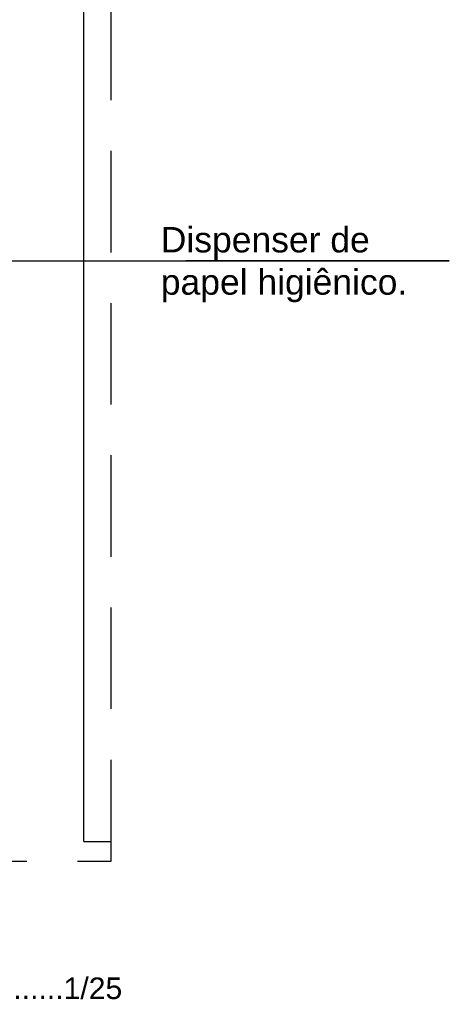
# Model space of a CAD drawing. Header units: inches. Extents: x 330 to 398, y -19 to 141.
# Tile 133 of 166: x 373.039 to 373.885, y 120.892 to 122.833. Entities that reach past the tile are written whole.
import ezdxf

# ---------------------------------------------------------------- set-up
doc = ezdxf.new("R2010")
doc.units = ezdxf.units.IN
doc.header["$LTSCALE"] = 0.4
doc.header["$MEASUREMENT"] = 0
doc.linetypes.add('DASHED', pattern=[0.75, 0.5, -0.25])
for name, color, linetype in [('TJ-DETALHE', 4, 'DASHED'), ('TJ-PAREDE', 5, 'Continuous'), ('TJ-TEXTO LEADER', 1, 'Continuous'), ('TJ-TEXTO01 1PARA100', 1, 'Continuous'), ('TJ-TEXTO02 1PARA100', 2, 'Continuous')]:
    doc.layers.add(name, color=color, linetype=linetype)
doc.styles.add('ARIAL', font='arial.ttf')
doc.styles.get("Standard").update_dxf_attribs({"font": 'arial.ttf'})
doc.dimstyles.new('LEADER', dxfattribs={"dimtxt": 0.2, "dimasz": 0.05, "dimexe": 1.25, "dimexo": 0.5, "dimgap": 0.01, "dimtad": 1, "dimtih": 1, "dimtoh": 1, "dimzin": 4, "dimdsep": 46, "dimtxsty": 'ARIAL', "dimblk": 'ARCHTICK', "dimcen": 0.0027, "dimse1": 1, "dimse2": 1, "dimclrd": 1, "dimclre": 172, "dimclrt": 172, "dimazin": 1, "dimtfac": 1, "dimtix": 1, "dimtmove": 2, "dimatfit": 3, "dimfxl": 1, "dimtolj": 1, "dimtzin": 0, "dimlwd": -1, "dimlwe": 5, "dimarcsym": 0})

# ---------------------------------------------------------------- blocks, each defined once
blk = doc.blocks.new('_ArchTick')
at = {"color": 0, "linetype": 'ByBlock', "const_width": 0.15}
blk.add_lwpolyline([(-0.5, -0.5), (0.5, 0.5)], dxfattribs=at)

msp = doc.modelspace()

# ---------------------------------------------------------------- linework, layer by layer
at = {"layer": 'TJ-DETALHE'}
msp.add_lwpolyline([(370.4529, 121.1745), (373.2193, 121.1745), (373.2193, 123.8679), (370.4529, 123.8679)], close=True, dxfattribs=at)
at = {"layer": 'TJ-PAREDE'}
msp.add_line((373.1654, 121.2133), (373.1654, 123.8679), dxfattribs=at)
msp.add_lwpolyline([(373.1654, 121.2133), (373.2193, 121.2133)], dxfattribs=at)

# ---------------------------------------------------------------- texts
at = {"layer": 'TJ-TEXTO01 1PARA100', "color": 174, "insert": (373.3168, 122.4244), "char_height": 0.05, "width": 0.560583, "attachment_point": 1}
msp.add_mtext('\\A1;Dispenser de papel higiênico.', dxfattribs=at)
at = {"layer": 'TJ-TEXTO02 1PARA100', "insert": (372.5612, 120.9453), "char_height": 0.0425, "width": 0.697124, "attachment_point": 1, "style": 'ARIAL'}
msp.add_mtext('ESCALA....................1/25', dxfattribs=at)

# ---------------------------------------------------------------- leaders
at = {"layer": 'TJ-TEXTO LEADER'}
msp.add_leader([(372.6384, 122.3579), (373.885, 122.3579), (373.366, 122.3579)], dimstyle='LEADER', dxfattribs=at)

doc.saveas('drawing.dxf')
